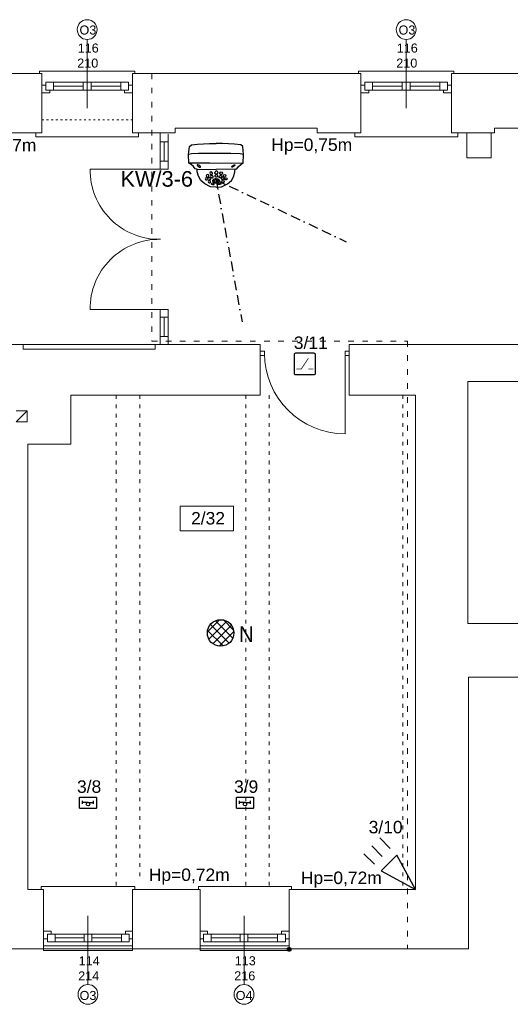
# Model space of a CAD drawing. Header units: centimetres. Extents: x 74448 to 96987, y -37016 to -10817.
# Tile 169 of 174: x 79469 to 80097, y -14376 to -13114. Entities that reach past the tile are written whole.
import ezdxf

# ---------------------------------------------------------------- set-up
doc = ezdxf.new("R2010")
doc.units = ezdxf.units.CM
doc.header["$LTSCALE"] = 0.02
doc.linetypes.add('ACAD_ISO03W100', pattern=[30, 12, -18])
doc.linetypes.add('BORDER2', pattern=[0.875, 0.25, -0.125, 0.25, -0.125, 0, -0.125])
doc.layers.get('0').update_dxf_attribs({"color": 8, "lineweight": 13})
for name, color, linetype, lineweight in [('_AUDIO', 7, 'Continuous', 18), ('CCTV', 7, 'Continuous', 25), ('CCTV_poglad', 7, 'BORDER2', 25), ('ei30', 8, 'Continuous', 13), ('LINIE PRZEKROJOWE', 8, 'Continuous', 13), ('OPISY', 8, 'Continuous', 13), ('SSWiN', 7, 'Continuous', 25), ('stolarka', 8, 'Continuous', 13), ('STREFY POZ', 8, 'Continuous', 13), ('WIDOK', 8, 'Continuous', 13)]:
    doc.layers.add(name, color=color, linetype=linetype, lineweight=lineweight)
doc.styles.get("Standard").update_dxf_attribs({"font": 'arial.ttf', "height": 12})
doc.styles.add('Tomasz_W legenda', font='TCM_____.TTF')

# ---------------------------------------------------------------- blocks, each defined once
blk = doc.blocks.new('*U3')
at = {"layer": 'stolarka', "transparency": 33554684}
blk.add_lwpolyline([(5, 0), (5, 95)], dxfattribs=at)
for points in [[(0, 2.5), (0, -2.5), (5, -2.5), (5, 2.5)], [(100, -2.5), (105, -2.5), (105, 2.5), (100, 2.5)]]:
    blk.add_lwpolyline(points, close=True, dxfattribs=at)
blk.add_arc((5, 0), 95, 0, 90, dxfattribs=at)
blk = doc.blocks.new('AAT_PIR')
at = {"ltscale": 50}
blk.add_lwpolyline([(0, 0), (22.5, 6.75), (22.5, -6.75)], close=True, dxfattribs=at)
for points in [[(28.125, 6.75), (37.125, 6.75)], [(28.125, 0), (37.125, 0)], [(28.125, -6.75), (37.125, -6.75)]]:
    blk.add_lwpolyline(points, dxfattribs=at)
blk = doc.blocks.new('AAT_KONTRKTRON')
blk.add_lwpolyline([(1, -8.27), (15.54, -8.27, 0.414214), (16.54, -7.27), (16.54, 7.27, 0.414214), (15.54, 8.27), (1, 8.27, 0.414214), (0, 7.27), (0, -7.27, 0.414214)], format="xyb", close=True)
at = {"const_width": 0.551}
for points in [[(1.65, -3.86), (5.51, -3.86), (11.02, 4.41)], [(11.02, -3.86), (14.88, -3.86)]]:
    blk.add_lwpolyline(points, dxfattribs=at)
blk = doc.blocks.new('AAT_KOPUŁA')
for points in [[(-8.22, -11.04), (-9, -10.93), (-9.78, -9.91), (-10.75, -9.07), (-11.75, -8.52), (-11.93, -4.64), (-11.53, -1.23), (-10.72, -0.54), (-8.02, -0.23), (-2.86, 0), (-0.04, 0)], [(8.18, -11.04), (8.95, -10.93), (9.73, -9.91), (10.71, -9.07), (11.71, -8.52), (11.89, -4.64), (11.49, -1.23), (10.67, -0.54), (7.97, -0.23), (2.82, 0), (0, 0)], [(-11.93, -4.64), (-10.42, -4.44), (-6.36, -4.33), (0.12, -4.2), (7.54, -4.33), (10.62, -4.41), (11.89, -4.64)], [(-11.75, -8.52), (-6.7, -8.53), (2.62, -8.43), (11.71, -8.52)], [(-0.05, -18.85), (-2.38, -18.67), (-4.9, -17.44), (-6.62, -15.88), (-7.66, -14.01), (-8.14, -12.14), (-8.22, -11.04), (-0.04, -11.24)], [(0.01, -18.85), (2.34, -18.67), (4.85, -17.44), (6.58, -15.88), (7.62, -14.01), (8.1, -12.14), (8.18, -11.04), (0, -11.24)]]:
    blk.add_lwpolyline(points)
for points in [[(-8.01, -9.54), (-7.57, -9.95), (-7.16, -10.2), (-6.8, -10.17), (-6.79, -9.93), (-7.09, -9.56), (-7.5, -9.29), (-7.95, -9.14), (-8.14, -9.15), (-8.19, -9.28), (-8.1, -9.44)], [(-1.64, -12.74), (-1.87, -12.4), (-2.18, -12.26), (-2.6, -12.35), (-2.75, -12.75), (-2.61, -13.17), (-2.34, -13.34), (-1.9, -13.34), (-1.66, -13.13), (-1.61, -12.9)], [(-0.16, -11.79), (-0.44, -11.92), (-0.66, -12.24), (-0.73, -12.53), (-0.65, -12.92), (-0.47, -13.15), (-0.12, -13.25), (0.27, -13.11), (0.47, -12.65), (0.44, -12.25), (0.26, -12.02), (0.06, -11.81)], [(1.53, -12.74), (1.76, -12.4), (2.07, -12.26), (2.49, -12.35), (2.65, -12.75), (2.51, -13.17), (2.23, -13.34), (1.79, -13.34), (1.55, -13.13), (1.51, -12.9)], [(7.96, -9.54), (7.52, -9.95), (7.12, -10.2), (6.76, -10.17), (6.75, -9.93), (7.04, -9.56), (7.46, -9.29), (7.9, -9.14), (8.09, -9.15), (8.15, -9.28), (8.06, -9.44)], [(-3.78, -15.29), (-3.95, -14.93), (-4.25, -14.79), (-4.68, -14.88), (-4.81, -15.22), (-4.69, -15.53), (-4.45, -15.72), (-4.04, -15.72), (-3.87, -15.61), (-3.77, -15.41)], [(-3.18, -13.85), (-3.41, -13.5), (-3.71, -13.36), (-4.14, -13.45), (-4.29, -13.85), (-4.15, -14.27), (-3.88, -14.44), (-3.44, -14.44), (-3.2, -14.23), (-3.15, -14.01)], [(-2.45, -16.49), (-2.62, -16.14), (-2.92, -16), (-3.35, -16.09), (-3.48, -16.42), (-3.36, -16.74), (-3.12, -16.92), (-2.71, -16.93), (-2.54, -16.81), (-2.44, -16.61)], [(-2.37, -15.16), (-2.53, -14.81), (-2.84, -14.67), (-3.26, -14.76), (-3.39, -15.09), (-3.27, -15.41), (-3.03, -15.59), (-2.63, -15.6), (-2.46, -15.48), (-2.36, -15.28)], [(-1.35, -14.22), (-1.58, -13.87), (-1.88, -13.73), (-2.31, -13.82), (-2.46, -14.23), (-2.32, -14.64), (-2.05, -14.81), (-1.61, -14.81), (-1.37, -14.6), (-1.32, -14.38)], [(-0.12, -15.1), (-0.81, -15.21), (-1.32, -15.6), (-1.56, -15.96), (-1.58, -16.45), (-1.21, -16.85), (-0.57, -17.09), (-0.08, -17.13), (0.56, -17.04), (1.21, -16.62), (1.45, -16.19), (1.38, -15.8), (0.93, -15.33), (0.26, -15.14)], [(0, -15.66), (-0.48, -15.71), (-0.87, -15.94), (-0.92, -16.2), (-0.86, -16.5), (-0.56, -16.69), (-0.14, -16.73), (0.46, -16.65), (0.79, -16.37), (0.81, -15.97), (0.42, -15.7)], [(-0.12, -13.41), (-0.49, -13.53), (-0.61, -13.76), (-0.68, -14.17), (-0.52, -14.45), (-0.26, -14.55), (0.18, -14.53), (0.42, -14.2), (0.47, -13.96), (0.29, -13.62), (0.11, -13.48)], [(1.24, -14.22), (1.47, -13.87), (1.78, -13.73), (2.2, -13.82), (2.36, -14.23), (2.22, -14.64), (1.94, -14.81), (1.5, -14.81), (1.26, -14.6), (1.22, -14.38)], [(2.26, -15.16), (2.43, -14.81), (2.73, -14.67), (3.16, -14.76), (3.29, -15.09), (3.17, -15.41), (2.93, -15.59), (2.52, -15.6), (2.35, -15.48), (2.25, -15.28)], [(2.34, -16.49), (2.51, -16.14), (2.82, -16), (3.24, -16.09), (3.37, -16.42), (3.25, -16.74), (3.01, -16.92), (2.61, -16.93), (2.43, -16.81), (2.33, -16.61)], [(3.07, -13.85), (3.3, -13.5), (3.61, -13.36), (4.03, -13.45), (4.19, -13.85), (4.05, -14.27), (3.77, -14.44), (3.33, -14.44), (3.09, -14.23), (3.05, -14.01)], [(3.67, -15.29), (3.84, -14.93), (4.15, -14.79), (4.57, -14.88), (4.7, -15.22), (4.58, -15.53), (4.34, -15.72), (3.94, -15.72), (3.77, -15.61), (3.67, -15.41)], [(-1.34, -17.2), (-1.62, -17.14), (-2.01, -17.17), (-2.14, -17.32), (-2.03, -17.5), (-1.68, -17.65), (-1.27, -17.71), (-0.93, -17.63), (-0.89, -17.47), (-1.06, -17.33)], [(1.24, -17.2), (1.51, -17.14), (1.91, -17.17), (2.04, -17.32), (1.92, -17.5), (1.57, -17.65), (1.16, -17.71), (0.83, -17.63), (0.79, -17.47), (0.95, -17.33)]]:
    blk.add_lwpolyline(points, close=True)
blk = doc.blocks.new('AAT_CZUJKA ST. SZKŁA')
for p, q in [((6.5, -2.3), (6.5, 4.1)), ((18, 0.9), (6.5, 0.9)), ((18, 0.9), (29.5, 0.9)), ((29.5, -2.3), (29.5, 4.1))]:
    blk.add_line(p, q)
blk.add_lwpolyline([(1, 12), (35, 12, -0.414214), (36, 11), (36, -11, -0.414214), (35, -12), (1, -12, -0.414214), (0, -11), (0, 11, -0.414214)], format="xyb", close=True)
at = {"ltscale": 0.1}
blk.add_circle((18, -2.9), 3.8, dxfattribs=at)

msp = doc.modelspace()

# ---------------------------------------------------------------- hatches: boundary and pattern name
at = {"layer": '_AUDIO'}
h = msp.add_hatch(dxfattribs=at)
h.set_pattern_fill('ANSI37', color=256, scale=2.5)
h.set_pattern_definition([(45, (-5798.748, -5798.748), (-5.6126601, 5.6126601), []), (135, (-5798.748, -5798.748), (-5.6126601, -5.6126601), [])])
h.paths.add_polyline_path([(79743.1, -13900.3, 1), (79709.1, -13900.3, 1)])
at = {"layer": 'OPISY'}
h = msp.add_hatch(color=256, dxfattribs=at)
h.dxf.hatch_style = 1
edge = h.paths.add_edge_path()
edge.add_arc((79814, -14305.8), 2.61, 0, 360)

# ---------------------------------------------------------------- linework, layer by layer
for points in [[(79494, -13183.2), (79494, -13180.2), (79616, -13180.2), (79616, -13183.2)], [(79903, -13183.2), (79903, -13180.2), (80025, -13180.2), (80025, -13183.2)], [(79494, -13259.2), (79489, -13259.2), (79489, -13264.2), (79616, -13264.2), (79621, -13264.2), (79621, -13259.2)], [(79658.8, -13260.8), (79658.8, -13270.8), (79648.8, -13270.8), (79648.8, -13259.2), (79658.8, -13259.2)], [(79648.8, -13260.8), (79648.8, -13305.6)], [(79658.8, -13260.8), (79658.8, -13305.6)], [(79903, -13259.2), (79898, -13259.2), (79898, -13264.2), (80025, -13264.2), (80030, -13264.2), (80030, -13259.2)], [(79653.8, -13270.8), (79653.8, -13295.6)], [(79658.8, -13295.6), (79658.8, -13305.6), (79648.8, -13305.6), (79648.8, -13295.6), (79658.8, -13295.6)], [(79648.8, -13485.6), (79648.8, -13530.3)], [(79658.8, -13485.6), (79658.8, -13495.6), (79648.8, -13495.6), (79648.8, -13485.6), (79658.8, -13485.6)], [(79658.8, -13485.6), (79658.8, -13530.3)], [(79653.8, -13495.6), (79653.8, -13520.3)], [(79658.8, -13520.3), (79658.8, -13530.3), (79648.8, -13530.3), (79648.8, -13520.3), (79658.8, -13520.3)], [(79616, -14229.3), (79616, -14225.4), (79496.2, -14225.4), (79496.2, -14225.4), (79496.2, -14229.3)], [(79817, -14229.3), (79817, -14225.4), (79697.8, -14225.4), (79697.8, -14225.4), (79697.8, -14229.3)], [(79613, -14304.3), (79613, -14307.3), (79499, -14307.3), (79499, -14304.3)], [(79814, -14304.3), (79814, -14307.3), (79700, -14307.3), (79700, -14304.3)]]:
    msp.add_lwpolyline(points)
msp.add_lwpolyline([(80041.8, -13259.2), (80072.9, -13259.2), (80072.9, -13291.1), (80041.8, -13291.1)], close=True)
for points in [[(79648.8, -13305.6), (79558.8, -13305.6, 0.422707), (79648.9, -13395.6, 1)], [(79648.8, -13485.6), (79558.8, -13485.5, -0.422707), (79648.9, -13395.6, -1)]]:
    msp.add_lwpolyline(points, format="xyb")
at = {"layer": '_AUDIO', "lineweight": 30}
msp.add_circle((79726.1, -13900.3), 17, dxfattribs=at)
at = {"layer": 'CCTV_poglad', "ltscale": 2500}
for q in [(79753.6, -13501.2), (79887.1, -13398.8)]:
    msp.add_line((79720.2, -13319.3), q, dxfattribs=at)
at = {"layer": 'LINIE PRZEKROJOWE'}
for points in [[(79198, -13259.2), (79497, -13259.2), (79497, -13183.2)], [(79198, -13183.2), (79497, -13183.2)], [(79613, -13259.2), (79613, -13183.2)], [(79613, -13183.2), (79906, -13183.2)], [(79850, -13253.2), (79850, -13259.2), (79906, -13259.2), (79906, -13183.2)], [(80022, -13259.2), (80022, -13183.2)], [(80022, -13183.2), (80319, -13183.2)], [(79613, -13259.2), (79668, -13259.2), (79668, -13253.2), (79850, -13253.2), (79850, -13259.2)], [(80022, -13259.2), (80077, -13259.2), (80077, -13253.2), (80260, -13253.2), (80260, -13253.2)], [(79322, -13530.3), (79473, -13530.3)], [(79322, -13530.3), (79473, -13530.3), (79473, -13536.3), (79642, -13536.3), (79642, -13530.3)], [(79642, -13530.3), (79777, -13530.3), (79777, -13595.3)], [(79891, -13530.3), (79891, -13595.3)], [(79891, -13530.3), (80145, -13530.3), (80145, -13578)], [(80043, -13578), (80145, -13578)], [(80163, -13888), (80043, -13888), (80043, -13578)], [(79479, -13658.3), (79534, -13658.3), (79534, -13595.3)], [(79534, -13595.3), (79777, -13595.3)], [(79891, -13595.3), (79976, -13595.3), (79976, -14209.3), (79976, -14229.3), (79814, -14229.3), (79814, -14305.3)], [(79891, -13595.3), (79976, -13595.3)], [(79464, -13615.6), (79478, -13615.6), (79478, -13629.6), (79464, -13629.6)], [(79478, -13615.6), (79464, -13629.6)], [(79499, -14229.3), (79479, -14229.3), (79479, -13658.3)], [(80001, -14305.3), (80044, -14305.3), (80044, -13957)], [(80044, -13957), (80163, -13957)], [(79499, -14229.3), (79499, -14305.3)], [(79700, -14229.3), (79613, -14229.3), (79613, -14305.3)], [(79700, -14229.3), (79700, -14305.3)], [(79499, -14301.3), (79613, -14301.3)], [(79700, -14301.3), (79814, -14301.3)], [(79499, -14305.3), (79273, -14305.3)], [(79499, -14305.3), (79613, -14305.3)], [(79700, -14305.3), (79613, -14305.3)], [(79700, -14305.3), (79814, -14305.3)], [(79814, -14305.3), (80001, -14305.3)]]:
    msp.add_lwpolyline(points, dxfattribs=at)
at = {"layer": 'OPISY'}
for points in [[(79555, -13139.4), (79555, -13227.5)], [(79964, -13139.4), (79964, -13227.5)], [(79556, -14351), (79556, -14262.9)], [(79756.1, -14351), (79756.1, -14262.9)]]:
    msp.add_lwpolyline(points, dxfattribs=at)
msp.add_lwpolyline([(79674.1, -13737.9), (79742.6, -13737.9), (79742.6, -13769.2), (79674.1, -13769.2)], close=True, dxfattribs=at)
for centre, radius in [((79555, -13126.7), 12.7), ((79964, -13126.7), 12.7), ((79814, -14305.8), 2.61), ((79556, -14363.7), 12.7), ((79756.1, -14363.7), 12.7)]:
    msp.add_circle(centre, radius, dxfattribs=at)
at = {"layer": 'stolarka'}
for points in [[(79507, -13204.2), (79507, -13207.8), (79497, -13207.8), (79497, -13197.8), (79502, -13197.8)], [(79502, -13194.2), (79606, -13194.2)], [(79502, -13204.2), (79608, -13204.2)], [(79512, -13199.2), (79550, -13199.2)], [(79560, -13199.2), (79598, -13199.2)], [(79608, -13197.8), (79613, -13197.8), (79613, -13207.8), (79603, -13207.8), (79603, -13204.2)], [(79916, -13204.2), (79916, -13207.8), (79906, -13207.8), (79906, -13197.8), (79911, -13197.8)], [(79911, -13194.2), (80015, -13194.2)], [(79911, -13204.2), (80017, -13204.2)], [(79921, -13199.2), (79959, -13199.2)], [(79969, -13199.2), (80007, -13199.2)], [(80017, -13197.8), (80022, -13197.8), (80022, -13207.8), (80012, -13207.8), (80012, -13204.2)], [(79499, -14282.6), (79509, -14282.6), (79509, -14286.3)], [(79609, -14286.3), (79505, -14286.3)], [(79604, -14286.3), (79604, -14282.6), (79613, -14282.6)], [(79700.1, -14282.6), (79709.1, -14282.6), (79709.1, -14286.3)], [(79809.1, -14286.3), (79705.1, -14286.3)], [(79804.1, -14286.3), (79804.1, -14282.6), (79814, -14282.6)], [(79504, -14292.6), (79499, -14292.6)], [(79609, -14296.3), (79505, -14296.3)], [(79551, -14291.3), (79514, -14291.3)], [(79599, -14291.3), (79561, -14291.3)], [(79613, -14292.6), (79609, -14292.6)], [(79704.1, -14292.6), (79700.1, -14292.6)], [(79809.1, -14296.3), (79705.1, -14296.3)], [(79751.1, -14291.3), (79714.1, -14291.3)], [(79799.1, -14291.3), (79761.1, -14291.3)], [(79814, -14292.6), (79809.1, -14292.6)]]:
    msp.add_lwpolyline(points, dxfattribs=at)
for points in [[(79502, -13194.2), (79512, -13194.2), (79512, -13204.2), (79502, -13204.2)], [(79550, -13194.2), (79560, -13194.2), (79560, -13204.2), (79550, -13204.2)], [(79598, -13194.2), (79608, -13194.2), (79608, -13204.2), (79598, -13204.2)], [(79911, -13194.2), (79921, -13194.2), (79921, -13204.2), (79911, -13204.2)], [(79959, -13194.2), (79969, -13194.2), (79969, -13204.2), (79959, -13204.2)], [(80007, -13194.2), (80017, -13194.2), (80017, -13204.2), (80007, -13204.2)], [(79514, -14296.3), (79504, -14296.3), (79504, -14286.3), (79514, -14286.3)], [(79561, -14296.3), (79551, -14296.3), (79551, -14286.3), (79561, -14286.3)], [(79609, -14296.3), (79599, -14296.3), (79599, -14286.3), (79609, -14286.3)], [(79714.1, -14296.3), (79704.1, -14296.3), (79704.1, -14286.3), (79714.1, -14286.3)], [(79761.1, -14296.3), (79751.1, -14296.3), (79751.1, -14286.3), (79761.1, -14286.3)], [(79809.1, -14296.3), (79799.1, -14296.3), (79799.1, -14286.3), (79809.1, -14286.3)]]:
    msp.add_lwpolyline(points, close=True, dxfattribs=at)
at = {"layer": 'STREFY POZ', "linetype": 'ACAD_ISO03W100', "ltscale": 30}
msp.add_lwpolyline([(79637.8, -13183.2), (79637.8, -13526.1), (79965.5, -13526.1), (79965.5, -14305.3)], dxfattribs=at)
at = {"layer": 'WIDOK', "linetype": 'ACAD_ISO03W100', "ltscale": 10}
msp.add_lwpolyline([(79497, -13242.2), (79613, -13242.2)], dxfattribs=at)
at = {"layer": 'WIDOK'}
msp.add_lwpolyline([(79473, -13530.3), (79642, -13530.3)], dxfattribs=at)
at = {"layer": 'WIDOK', "linetype": 'ACAD_ISO03W100', "ltscale": 20}
for points in [[(79592.4, -13595.3), (79592.4, -14225.4)], [(79622.4, -13595.3), (79622.4, -14213.2)], [(79758.4, -13595.3), (79758.4, -14225.4)], [(79788.4, -13595.3), (79788.4, -14225.4)], [(79959.7, -13595.3), (79959.7, -14229.3)]]:
    msp.add_lwpolyline(points, dxfattribs=at)

# ---------------------------------------------------------------- block references
at = {"layer": 'CCTV', "xscale": -2.965972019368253, "yscale": 2.965972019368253, "zscale": 2.965972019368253}
msp.add_blockref('AAT_KOPUŁA', (79720.2, -13272.9), dxfattribs=at)
at = {"layer": 'SSWiN'}
for name, p, xscale, yscale, zscale in [('AAT_KONTRKTRON', (79820.4, -13555.4), 1.647762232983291, 1.647762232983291, 1.647762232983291), ('AAT_CZUJKA ST. SZKŁA', (79545.3, -14118.1), 0.6014468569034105, 0.6014468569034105, 0.6014468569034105), ('AAT_CZUJKA ST. SZKŁA', (79746.6, -14118.1), 0.6014468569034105, 0.6014468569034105, 0.6014468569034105)]:
    msp.add_blockref(name, p, dxfattribs=dict(at, xscale=xscale, yscale=yscale, zscale=zscale))
at = {"layer": 'SSWiN', "xscale": -2.142090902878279, "yscale": 2.14209090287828, "zscale": 2.142090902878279, "rotation": 315.0000000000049}
msp.add_blockref('AAT_PIR', (79976, -14229.3), dxfattribs=at)
at = {"layer": 'stolarka', "transparency": 33554684, "xscale": 1.085714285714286, "yscale": 1.085714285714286, "zscale": 1.085714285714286, "rotation": 180}
msp.add_blockref('*U3', (79891, -13541.8), dxfattribs=at)

# ---------------------------------------------------------------- texts
at = {"layer": '_AUDIO', "insert": (79749.4, -13891.8), "char_height": 20, "width": 16.573, "attachment_point": 1, "style": 'Tomasz_W legenda'}
msp.add_mtext('N', dxfattribs=at)
at = {"layer": 'CCTV', "insert": (79597.6, -13308.1), "char_height": 20, "width": 104.165, "attachment_point": 1}
msp.add_mtext('{\\C7;KW/3-6}', dxfattribs=at)
at = {"layer": 'ei30', "char_height": 16, "width": 260.963, "attachment_point": 1}
for s, insert in [('\\pi217.82;EI30', (76188.6, -13172.4)), ('\\pi246.16;G', (75610.5, -13636.5)), ('\\pi217.82;EI30', (76374.5, -13896.3))]:
    msp.add_mtext(s, dxfattribs=dict(at, insert=insert))
at = {"layer": 'OPISY', "ltscale": 0.15}
for s, p in [('Hp=0,77m', (79386.2, -13282.9)), ('Hp=0,75m', (79791, -13282.3)), ('Hp=0,72m', (79634, -14218.3)), ('Hp=0,72m', (79829, -14222.2))]:
    msp.add_text(s, height=16, dxfattribs=at).set_placement(p)
at = {"layer": 'OPISY'}
for s, insert, char_height, width, attachment_point in [('\\pi-3.6114;O3', (79548.8, -13133.2), 11.574, 12.831, 7), ('\\pi-3.6114;O3', (79957.8, -13133.2), 11.574, 12.831, 7), ('{\\fArial|b0|i0|c238|p34;2/32}', (79688.2, -13745.2), 16, 260.963, 1), ('\\pi-3.6114;O3', (79548.9, -14371), 11.574, 12.831, 7), ('\\pi-3.5877;O4', (79749, -14371), 11.574, 12.831, 7)]:
    msp.add_mtext(s, dxfattribs=dict(at, insert=insert, char_height=char_height, width=width, attachment_point=attachment_point))
at = {"layer": 'SSWiN', "char_height": 16, "width": 37.218, "attachment_point": 1}
for s, insert in [('{\\C7;3/11}', (79819.9, -13520.2)), ('{\\C7;3/8}', (79542, -14089.3)), ('{\\C7;3/9}', (79743.3, -14089.3)), ('{\\C7;3/10}', (79915.9, -14141.2))]:
    msp.add_mtext(s, dxfattribs=dict(at, insert=insert))
at = {"layer": 'stolarka', "char_height": 11.574, "width": 12.831, "attachment_point": 7}
for s, insert in [('\\pi-5.822;116\\P\\pi-6.4496;210', (79548.7, -13175.6)), ('\\pi-5.822;116\\P\\pi-6.4496;210', (79957.7, -13175.6)), ('\\pi-5.8023;114\\P\\pi-6.4457;214', (79549.9, -14345.8)), ('\\pi-5.8259;113\\P\\pi-6.4654;216', (79750, -14345.8))]:
    msp.add_mtext(s, dxfattribs=dict(at, insert=insert))

doc.saveas('drawing.dxf')
